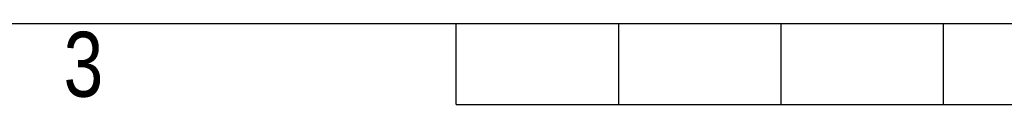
# Model space of a CAD drawing. Header units: millimetres. Extents: x 0 to 420, y 0 to 297.
# Tile 6 of 62: x 130 to 193, y 0 to 5. Entities that reach past the tile are written whole.
import ezdxf

# ---------------------------------------------------------------- set-up
doc = ezdxf.new("R2010")
doc.units = ezdxf.units.MM
doc.layers.add('CARTIGLIO', color=140, linetype='Continuous')
doc.styles.add('SLDTEXTSTYLE2', font='TXT', dxfattribs={"width": 0.821468})

msp = doc.modelspace()

# ---------------------------------------------------------------- linework, layer by layer
at = {"layer": 'CARTIGLIO', "linetype": 'Continuous'}
for p, q in [((5.18012, 5.171), (414.8274, 5.171)), ((158.2616, -0.00321), (158.2616, 5.171)), ((168.61003, -0.00321), (168.61003, 5.171)), ((178.95846, -0.00321), (178.95846, 5.171)), ((189.30689, -0.00321), (189.30689, 5.171)), ((158.2616, -0.00321), (261.74592, -0.00321))]:
    msp.add_line(p, q, dxfattribs=at)

# ---------------------------------------------------------------- texts
at = {"layer": 'CARTIGLIO', "insert": (134.49186, 4.63707), "char_height": 4.13937, "attachment_point": 2, "style": 'SLDTEXTSTYLE2'}
msp.add_mtext('3', dxfattribs=at)

doc.saveas('drawing.dxf')
